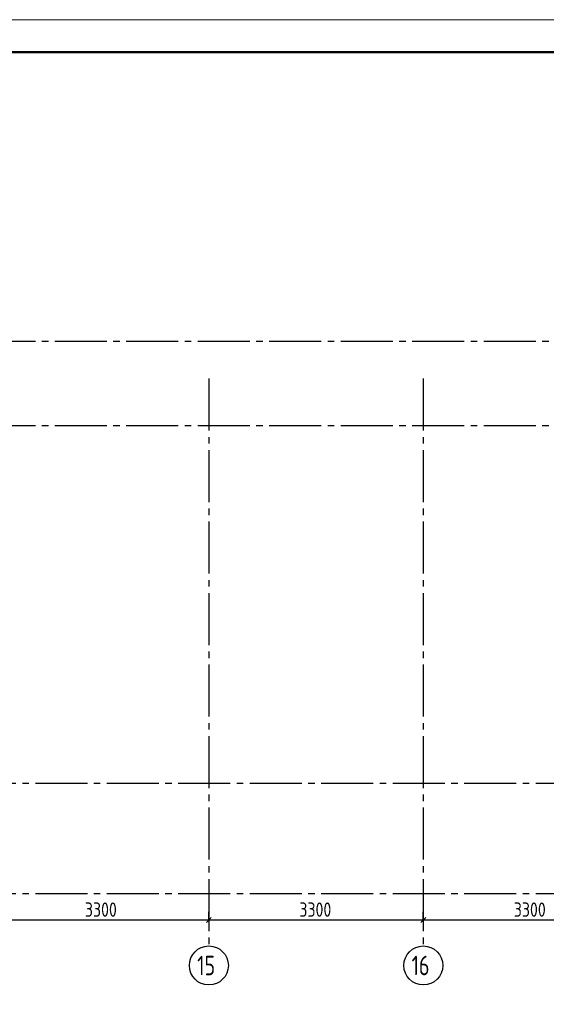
# Model space of a CAD drawing. Header units: millimetres. Extents: x 40580 to 1168286, y -220995 to 81020.
# Tile 43 of 194: x 274787 to 282891, y -113815 to -98668. Entities that reach past the tile are written whole.
import ezdxf

# ---------------------------------------------------------------- set-up
doc = ezdxf.new("R2010")
doc.units = ezdxf.units.MM
doc.linetypes.add('______5', pattern=[1100, 800, -100, 100, -100])
doc.linetypes.add('CENTER', pattern=[2, 1.25, -0.25, 0.25, -0.25])
doc.layers.add('Standard', color=7, linetype='Continuous', lineweight=25)
doc.layers.add('ОСИ', color=7, linetype='CENTER', lineweight=15)
doc.styles.add('GOST 2.304-81', font='txt')
doc.styles.add('ISOCPEUR', font='isocpeur.ttf')

msp = doc.modelspace()

# ---------------------------------------------------------------- linework, layer by layer
at = {"layer": 'Standard', "color": 7, "linetype": 'Continuous', "lineweight": -3, "transparency": 33554687}
for p, q in [((274398.3, -112518.4), (277698.3, -112518.4)), ((277698.3, -112518.4), (280998.3, -112518.4)), ((280998.3, -112518.4), (284298.3, -112518.4))]:
    msp.add_line(p, q, dxfattribs=at)
at = {"layer": 'Standard', "color": 7, "linetype": 'Continuous', "lineweight": 25, "transparency": 33554687}
for p, q in [((277660.8, -112555.9), (277735.8, -112480.9)), ((280960.8, -112555.9), (281035.8, -112480.9))]:
    msp.add_line(p, q, dxfattribs=at)
at = {"layer": 'Standard', "color": 251, "linetype": 'Continuous', "lineweight": -3, "true_color": 0x656565, "transparency": 33554687}
for p, q in [((277698.3, -112518.4), (277698.3, -112393.4)), ((277698.3, -112518.4), (277698.3, -112643.4)), ((277698.3, -112518.4), (277698.3, -112518.4)), ((280998.3, -112518.4), (280998.3, -112393.4)), ((280998.3, -112518.4), (280998.3, -112643.4)), ((280998.3, -112518.4), (280998.3, -112518.4))]:
    msp.add_line(p, q, dxfattribs=at)
at = {"layer": 'Standard', "color": 7, "linetype": 'Continuous', "lineweight": 13, "transparency": 33554687}
msp.add_lwpolyline([(257068.3, -128368.4), (299068.3, -128368.4), (299068.3, -98668.4), (257068.3, -98668.4), (257068.3, -128368.4)], close=True, dxfattribs=at)
at = {"layer": 'Standard', "color": 7, "linetype": 'Continuous', "lineweight": 50, "transparency": 33554687}
msp.add_lwpolyline([(259068.3, -99168.4), (298568.3, -99168.4), (298568.3, -127868.4), (259068.3, -127868.4), (259068.3, -99168.4)], close=True, dxfattribs=at)
at = {"layer": 'ОСИ', "color": 8, "linetype": '______5', "lineweight": -3, "transparency": 33554687}
for p, q in [((292628.3, -103618.4), (261168.3, -103618.4)), ((277698.3, -104188.4), (277698.3, -112918.4)), ((280998.3, -104188.4), (280998.3, -112918.4)), ((292628.3, -104918.4), (261168.3, -104918.4)), ((292628.3, -104918.4), (261168.3, -104918.4)), ((292328.3, -110418.4), (261168.3, -110418.4)), ((292328.3, -112118.4), (261168.3, -112118.4))]:
    msp.add_line(p, q, dxfattribs=at)
at = {"layer": 'ОСИ', "color": 7, "linetype": 'Continuous', "lineweight": -3, "transparency": 33554687}
for centre in [(277698.3, -113218.4), (280998.3, -113218.4)]:
    msp.add_circle(centre, 300, dxfattribs=at)

# ---------------------------------------------------------------- texts
at = {"layer": 'Standard', "color": 7, "linetype": 'Continuous', "lineweight": 25, "transparency": 33554687, "char_height": 220, "width": 641.476, "attachment_point": 7, "style": 'GOST 2.304-81'}
for insert in [(275790.3, -112468.4), (279090.3, -112468.4), (282390.3, -112468.4)]:
    msp.add_mtext('3300', dxfattribs=dict(at, insert=insert))
at = {"layer": 'ОСИ', "color": 7, "linetype": 'Continuous', "lineweight": 25, "transparency": 33554687, "char_height": 300, "width": 472.641, "attachment_point": 7, "style": 'ISOCPEUR'}
for s, insert in [('\\W0.75;15', (277518.3, -113368.4)), ('\\W0.75;16', (280818.3, -113368.4))]:
    msp.add_mtext(s, dxfattribs=dict(at, insert=insert))

doc.saveas('drawing.dxf')
